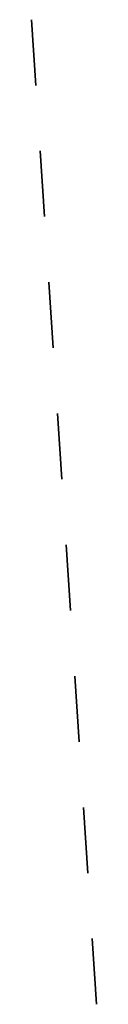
# Model space of a CAD drawing. Header units: metres. Extents: x 245934.52 to 245940.21, y 483362.87 to 483370.7.
# Tile 1 of 2: x 245934.52 to 245935.02, y 483362.87 to 483370.36. Entities that reach past the tile are written whole.
import ezdxf

# ---------------------------------------------------------------- set-up
doc = ezdxf.new("R2010")
doc.units = ezdxf.units.M
doc.layers.add('N-CO-BC-BETONVORM-G', color=50, linetype='Continuous', lineweight=25)
doc.layers.add('N-CO-BC-BETONVORM-G-1', color=50, linetype='Continuous', lineweight=35)

# ---------------------------------------------------------------- blocks, each defined once
blk = doc.blocks.new('16_15_SF_Stootplaat - sf_stootplaat_5m-1562289-3D view Export')
at = {"layer": 'N-CO-BC-BETONVORM-G-1'}
blk.add_line((0, -0.25), (0, 0.25), dxfattribs=at)

msp = doc.modelspace()

# ---------------------------------------------------------------- block references
at = {"layer": 'N-CO-BC-BETONVORM-G', "rotation": 183.7836175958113}
for p in [(245934.5409, 483370.106, 11.5), (245934.6069, 483369.1082, 11.5), (245934.6729, 483368.1104, 11.5), (245934.7389, 483367.1125, 11.5), (245934.8049, 483366.1147, 11.5), (245934.8708, 483365.1169, 11.5), (245934.9368, 483364.1191, 11.5), (245935.0028, 483363.1213, 11.5)]:
    msp.add_blockref('16_15_SF_Stootplaat - sf_stootplaat_5m-1562289-3D view Export', p, dxfattribs=at)

doc.saveas('drawing.dxf')
